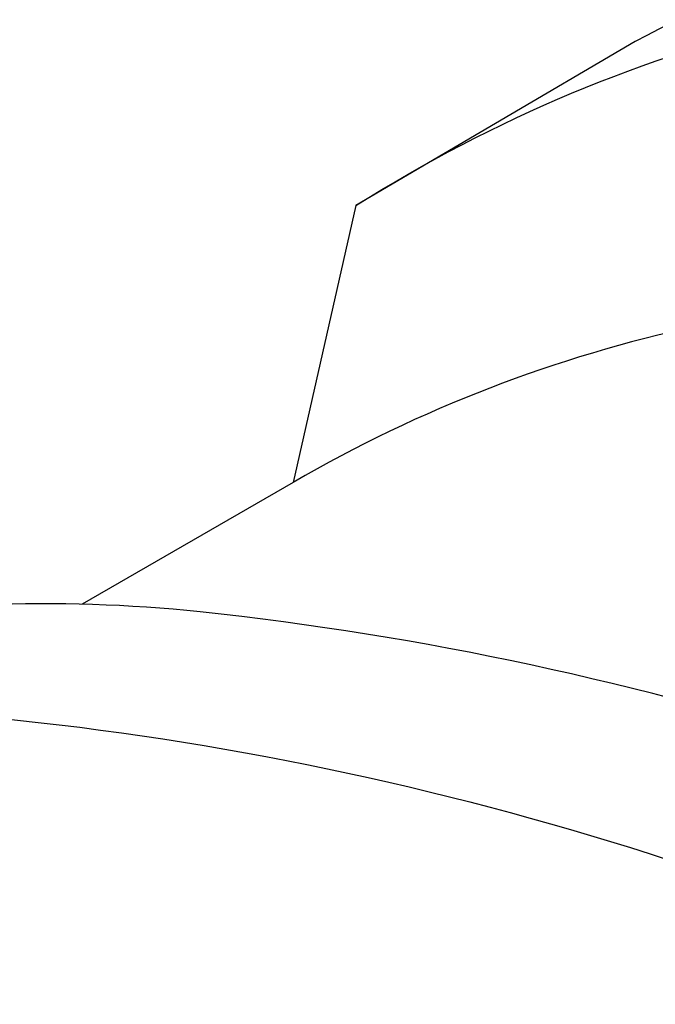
# Model space of a CAD drawing. Extents: x -19547 to -11561, y 2096 to 5601.
# Tile 7 of 168: x -19214 to -19197, y 3323 to 3349. Entities that reach past the tile are written whole.
import ezdxf

# ---------------------------------------------------------------- set-up
doc = ezdxf.new("R2010")
doc.units = 0
doc.header["$MEASUREMENT"] = 0
doc.layers.add('TANK', color=2, linetype='CONTINUOUS')

msp = doc.modelspace()

# ---------------------------------------------------------------- linework, layer by layer
at = {"layer": 'TANK', "elevation": 0}
for points in [[(-19065.483, 3194.538, 0.03226), (-19064.923, 3204.98, 0.071312), (-19070.506, 3241.114, 0.019282), (-19075.476, 3255.428, 0.038312), (-19088.54, 3282.515, 0.044515), (-19108.643, 3311.064, 0.013151), (-19115.536, 3318.766, 0.071312), (-19144.146, 3341.533, 0.106395), (-19176.573, 3352.199, 0.149431), (-19197.935, 3348.071), (-19205.108, 3343.856), (-19206.719, 3336.742)], [(-19065.483, 3194.538, 0.03226), (-19064.923, 3204.98, 0.071312), (-19070.506, 3241.114, 0.019282), (-19075.476, 3255.428, 0.038312), (-19088.54, 3282.515, 0.044515), (-19108.643, 3311.064, 0.013151), (-19115.536, 3318.766, 0.071312), (-19144.146, 3341.533, 0.106395), (-19176.573, 3352.199, 0.149431), (-19197.935, 3348.071), (-19205.108, 3343.856), (-19206.719, 3336.742)], [(-19205.108, 3343.856, -0.16913), (-19181.273, 3349.419, -0.106395), (-19148.846, 3338.753, -0.071312), (-19120.236, 3315.986, -0.016688), (-19111.598, 3306.121, -0.040957), (-19093.241, 3279.735, -0.038238), (-19080.198, 3252.701, -0.019356), (-19075.206, 3238.334, -0.071312), (-19069.623, 3202.199, -0.032043), (-19070.175, 3191.828, -0.032043)], [(-19205.108, 3343.856, -0.16913), (-19181.273, 3349.419, -0.106395), (-19148.846, 3338.753, -0.071312), (-19120.236, 3315.986, -0.016688), (-19111.598, 3306.121, -0.040957), (-19093.241, 3279.735, -0.038238), (-19080.198, 3252.701, -0.019356), (-19075.206, 3238.334, -0.071312), (-19069.623, 3202.199, -0.032043), (-19070.175, 3191.828, -0.032043)], [(-19080.316, 3185.97, 0.049983), (-19078.948, 3201.304, 0.071312), (-19084.261, 3235.69, 0.017305), (-19088.458, 3247.932, 0.040291), (-19101.423, 3275.088, 0.057637), (-19127.125, 3309.529, 0.071312), (-19154.351, 3331.194, 0.106395), (-19185.209, 3341.344, 0.159299), (-19206.719, 3336.742), (-19212.146, 3333.609)], [(-19080.316, 3185.97, 0.049983), (-19078.948, 3201.304, 0.071312), (-19084.261, 3235.69, 0.017305), (-19088.458, 3247.932, 0.040291), (-19101.423, 3275.088, 0.057637), (-19127.125, 3309.529, 0.071312), (-19154.351, 3331.194, 0.106395), (-19185.209, 3341.344, 0.159299), (-19206.719, 3336.742), (-19212.146, 3333.609)], [(-19098.023, 3175.751, 0.03226), (-19097.463, 3186.192, 0.071312), (-19103.046, 3222.327, 0.019282), (-19108.017, 3236.64, 0.038312), (-19121.081, 3263.728, 0.044515), (-19141.184, 3292.276, 0.013151), (-19148.077, 3299.979, 0.071312), (-19176.687, 3322.746, 0.106395), (-19209.113, 3333.412, 0.149431), (-19230.476, 3329.284), (-19237.649, 3325.068), (-19239.26, 3317.955)], [(-19237.649, 3325.068, -0.16913), (-19213.814, 3330.632, -0.106395), (-19181.387, 3319.965, -0.071312), (-19152.777, 3297.199, -0.016688), (-19144.138, 3287.333, -0.040957), (-19125.782, 3260.947, -0.038238), (-19112.739, 3233.914, -0.019356), (-19107.747, 3219.546, -0.071312), (-19102.164, 3183.412, -0.032043), (-19102.716, 3173.04, -0.032043)]]:
    msp.add_lwpolyline(points, format="xyb", dxfattribs=at)

doc.saveas('drawing.dxf')
